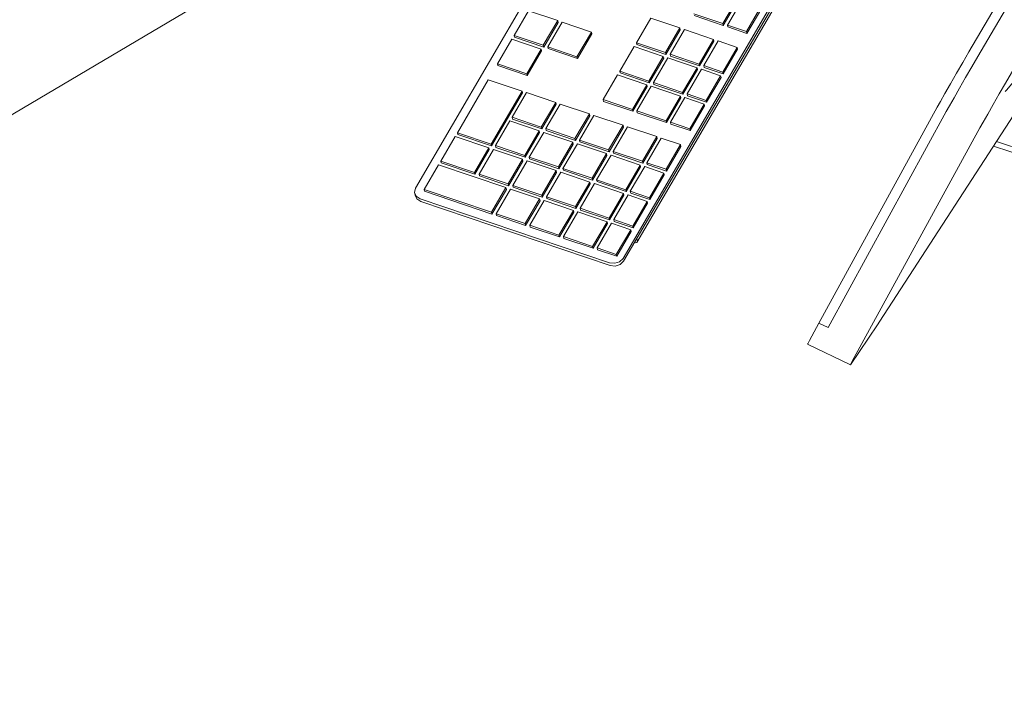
# Model space of a CAD drawing. Header units: millimetres. Extents: x -36631 to 27388, y -24993 to 6945.
# Tile 119 of 256: x -1940 to -1425, y -15542 to -15192. Entities that reach past the tile are written whole.
import ezdxf

# ---------------------------------------------------------------- set-up
doc = ezdxf.new("R2010")
doc.units = ezdxf.units.MM
doc.header["$MEASUREMENT"] = 0
doc.linetypes.add('Wipeout_Contour', pattern=[1000, 0, -1000])
doc.layers.add('Nuevo_08_E_Envans secs', color=7, linetype='Continuous')
doc.layers.add('Nuevo_09_EI_Mobiliari general', color=7, linetype='Continuous')
doc.layers.add('Nuevo_09_EI_Mobiliari general_Pluma_Nº__1', color=7, linetype='Continuous', lineweight=5)
doc.layers.add('Nuevo_09_EI_Mobiliari general_Pluma_Nº__4', color=252, linetype='Continuous', lineweight=5)

# ---------------------------------------------------------------- blocks, each defined once
blk = doc.blocks.new('Elem Sección_161_1')
at = {"layer": 'Nuevo_09_EI_Mobiliari general_Pluma_Nº__1', "color": 7, "linetype": 'Continuous', "lineweight": 5}
blk.add_line((-2435.67, -15532.85), (-1586.8, -15030.15), dxfattribs=at)
blk = doc.blocks.new('Elem Sección_165_1')
at = {"layer": 'Nuevo_09_EI_Mobiliari general_Pluma_Nº__4', "color": 252, "linetype": 'Continuous', "lineweight": 5}
for p, q in [((-1220.53, -14827.75), (-1218.93, -14825.09)), ((-1218.93, -14825.09), (-1218.12, -14823.82)), ((-1213.35, -14826.13), (-1218.12, -14823.82)), ((-1214.16, -14827.39), (-1215.77, -14830.05)), ((-1213.35, -14826.13), (-1214.16, -14827.39)), ((-1195.72, -14834.66), (-1213.35, -14826.13)), ((-1225.65, -14836.44), (-1222.83, -14831.62)), ((-1222.83, -14831.62), (-1220.53, -14827.75)), ((-1215.77, -14830.05), (-1218.06, -14833.92)), ((-1443.25, -15209), (-1225.65, -14836.44)), ((-1218.06, -14833.92), (-1220.89, -14838.74)), ((-1206.58, -14857.17), (-1195.76, -14834.87)), ((-1198.13, -14838.58), (-1196.53, -14835.92)), ((-1196.53, -14835.92), (-1195.72, -14834.66)), ((-1195.76, -14834.87), (-1196.39, -14836.05)), ((-1195.72, -14834.66), (-1195.76, -14834.87)), ((-1220.89, -14838.74), (-1438.49, -15211.3)), ((-1203.25, -14847.27), (-1200.43, -14842.45)), ((-1200.43, -14842.45), (-1198.13, -14838.58)), ((-1420.86, -15219.83), (-1203.25, -14847.27)), ((-1207.61, -14859.26), (-1206.58, -14857.17)), ((-1298.14, -15039.98), (-1207.61, -14859.26)), ((-1298.14, -15039.98), (-1373.37, -15168.78)), ((-1312.97, -15042.66), (-1314.19, -15044.79)), ((-1314.16, -15044.7), (-1312.94, -15042.57)), ((-1312.61, -15043.07), (-1313.1, -15044.35)), ((-1312.39, -15041.69), (-1312.97, -15042.66)), ((-1312.94, -15042.57), (-1312.36, -15041.61)), ((-1312.64, -15043.16), (-1312.62, -15043.07)), ((-1312.34, -15042.17), (-1312.61, -15043.07)), ((-1312.37, -15042.26), (-1312.32, -15041.74)), ((-1312.29, -15041.65), (-1312.34, -15042.17)), ((-1310.53, -15042.57), (-1311.9, -15044.6)), ((-1311.87, -15044.52), (-1310.5, -15042.48)), ((-1311.01, -15044.43), (-1309.68, -15041.87)), ((-1309.65, -15041.78), (-1310.98, -15044.35)), ((-1309.41, -15041.05), (-1310.53, -15042.57)), ((-1310.5, -15042.48), (-1309.38, -15040.96)), ((-1309.68, -15041.87), (-1308.98, -15040.57)), ((-1309.02, -15040.55), (-1309.65, -15041.78)), ((-1308.98, -15040.57), (-1309.41, -15041.05)), ((-1309.38, -15040.96), (-1309.02, -15040.55)), ((-1303.74, -15050.22), (-1298.14, -15039.98)), ((-1316.7, -15049.35), (-1317.91, -15051.66)), ((-1317.88, -15051.58), (-1316.67, -15049.27)), ((-1315.45, -15047.04), (-1316.7, -15049.35)), ((-1316.67, -15049.27), (-1315.42, -15046.96)), ((-1315.66, -15049.93), (-1314.66, -15047.87)), ((-1314.63, -15047.78), (-1315.63, -15049.84)), ((-1314.19, -15044.79), (-1315.45, -15047.04)), ((-1315.42, -15046.96), (-1314.16, -15044.7)), ((-1313.48, -15047.11), (-1315.21, -15049.98)), ((-1315.18, -15049.9), (-1313.45, -15047.02)), ((-1314.66, -15047.87), (-1314.62, -15047.78)), ((-1313.78, -15045.93), (-1314.63, -15047.78)), ((-1313.31, -15049.09), (-1314.23, -15051.11)), ((-1313.81, -15046.02), (-1313.77, -15045.93)), ((-1313.1, -15044.35), (-1313.78, -15045.93)), ((-1311.9, -15044.6), (-1313.48, -15047.11)), ((-1313.45, -15047.02), (-1311.87, -15044.52)), ((-1313.34, -15049.17), (-1312.24, -15046.89)), ((-1312.21, -15046.8), (-1313.31, -15049.09)), ((-1313.13, -15044.44), (-1313.1, -15044.35)), ((-1312.24, -15046.89), (-1311.01, -15044.43)), ((-1310.98, -15044.35), (-1312.21, -15046.8)), ((-1321.53, -15080.68), (-1303.74, -15050.22)), ((-1320.03, -15055.94), (-1318.99, -15053.79)), ((-1319.02, -15053.87), (-1320.02, -15055.94)), ((-1319.22, -15056.75), (-1317.97, -15054.44)), ((-1317.94, -15054.36), (-1319.19, -15056.67)), ((-1317.91, -15051.66), (-1319.02, -15053.87)), ((-1318.99, -15053.79), (-1317.88, -15051.58)), ((-1317.05, -15053.15), (-1318.93, -15056.53)), ((-1318.91, -15056.44), (-1317.02, -15053.07)), ((-1317.97, -15054.44), (-1316.77, -15052.15)), ((-1316.74, -15052.06), (-1317.94, -15054.36)), ((-1315.21, -15049.98), (-1317.05, -15053.15)), ((-1317.02, -15053.07), (-1315.18, -15049.9)), ((-1316.77, -15052.15), (-1315.66, -15049.93)), ((-1315.63, -15049.84), (-1316.74, -15052.06)), ((-1315.73, -15055.18), (-1315.47, -15054.24)), ((-1315.44, -15054.16), (-1315.7, -15055.1)), ((-1315.47, -15054.24), (-1315.44, -15054.16)), ((-1314.94, -15052.81), (-1315.44, -15054.16)), ((-1315.09, -15055.32), (-1314.39, -15054.49)), ((-1314.36, -15054.51), (-1315.05, -15055.34)), ((-1314.97, -15052.9), (-1314.94, -15052.81)), ((-1314.23, -15051.11), (-1314.94, -15052.81)), ((-1314.39, -15054.49), (-1313.43, -15053.17)), ((-1313.46, -15053.26), (-1314.36, -15054.51)), ((-1314.26, -15051.19), (-1314.22, -15051.11)), ((-1312.92, -15052.8), (-1314.22, -15055.83)), ((-1312.55, -15051.87), (-1313.46, -15053.26)), ((-1313.43, -15053.17), (-1312.52, -15051.78)), ((-1312.95, -15052.88), (-1312.91, -15052.8)), ((-1312.52, -15051.78), (-1312.92, -15052.8)), ((-1322.01, -15060.6), (-1321.55, -15059.37)), ((-1321.71, -15061.15), (-1320.48, -15059.01)), ((-1320.45, -15058.92), (-1321.68, -15061.06)), ((-1321.55, -15059.37), (-1320.88, -15057.79)), ((-1321.54, -15059.37), (-1321.54, -15059.37)), ((-1318.93, -15056.53), (-1321.15, -15060.65)), ((-1321.12, -15060.57), (-1318.91, -15056.44)), ((-1320.88, -15057.79), (-1320.03, -15055.94)), ((-1320.87, -15057.79), (-1320.87, -15057.79)), ((-1320.48, -15059.01), (-1319.22, -15056.75)), ((-1319.19, -15056.67), (-1320.45, -15058.92)), ((-1317.79, -15063.37), (-1315.88, -15059.43)), ((-1315.85, -15059.35), (-1317.76, -15063.28)), ((-1315.88, -15059.43), (-1315.84, -15059.35)), ((-1314.22, -15055.83), (-1315.85, -15059.35)), ((-1315.75, -15055.68), (-1315.73, -15055.18)), ((-1315.52, -15055.74), (-1315.75, -15055.68)), ((-1315.7, -15055.1), (-1315.72, -15055.6)), ((-1315.72, -15055.6), (-1315.49, -15055.66)), ((-1315.05, -15055.34), (-1315.52, -15055.74)), ((-1315.49, -15055.66), (-1315.09, -15055.32)), ((-1314.25, -15055.91), (-1314.21, -15055.83)), ((-1323.3, -15064.33), (-1323.75, -15065.02)), ((-1323.72, -15064.93), (-1323.27, -15064.24)), ((-1322.79, -15063.52), (-1323.3, -15064.33)), ((-1323.27, -15064.24), (-1322.76, -15063.43)), ((-1322.25, -15062.6), (-1322.79, -15063.52)), ((-1322.76, -15063.43), (-1322.22, -15062.51)), ((-1322.3, -15061.54), (-1322.36, -15062.07)), ((-1322.33, -15061.99), (-1322.27, -15061.46)), ((-1322.28, -15061.46), (-1322.3, -15061.54)), ((-1322.29, -15062.11), (-1321.71, -15061.15)), ((-1322.27, -15061.46), (-1322.01, -15060.6)), ((-1321.68, -15061.06), (-1322.26, -15062.02)), ((-1321.67, -15061.59), (-1322.25, -15062.6)), ((-1322.22, -15062.51), (-1321.64, -15061.5)), ((-1322.01, -15060.6), (-1322.03, -15060.64)), ((-1321.15, -15060.65), (-1321.67, -15061.59)), ((-1321.64, -15061.5), (-1321.12, -15060.57)), ((-1319.91, -15067.57), (-1317.79, -15063.37)), ((-1317.76, -15063.28), (-1319.88, -15067.48)), ((-1326.37, -15069.03), (-1327.54, -15071)), ((-1327.51, -15070.92), (-1326.34, -15068.94)), ((-1325.29, -15067.3), (-1326.37, -15069.03)), ((-1326.34, -15068.94), (-1325.26, -15067.21)), ((-1324.34, -15065.85), (-1325.29, -15067.3)), ((-1325.26, -15067.21), (-1324.31, -15065.76)), ((-1323.75, -15065.02), (-1324.34, -15065.85)), ((-1324.31, -15065.76), (-1323.72, -15064.93)), ((-1321.94, -15071.41), (-1321.05, -15069.74)), ((-1321.02, -15069.65), (-1321.91, -15071.32)), ((-1321.05, -15069.74), (-1319.91, -15067.57)), ((-1319.88, -15067.48), (-1321.02, -15069.65)), ((-1328.77, -15073.15), (-1330.02, -15075.41)), ((-1329.99, -15075.32), (-1328.74, -15073.06)), ((-1327.54, -15071), (-1328.77, -15073.15)), ((-1328.74, -15073.06), (-1327.51, -15070.92)), ((-1324.6, -15075.97), (-1323.99, -15074.99)), ((-1323.97, -15074.9), (-1324.57, -15075.88)), ((-1323.99, -15074.99), (-1323.34, -15073.89)), ((-1323.31, -15073.8), (-1323.97, -15074.9)), ((-1323.34, -15073.89), (-1322.64, -15072.67)), ((-1322.61, -15072.59), (-1323.31, -15073.8)), ((-1322.64, -15072.67), (-1321.94, -15071.41)), ((-1321.91, -15071.32), (-1322.61, -15072.59)), ((-1331.25, -15077.71), (-1332.94, -15080.98)), ((-1332.92, -15080.89), (-1331.22, -15077.62)), ((-1330.02, -15075.41), (-1331.25, -15077.71)), ((-1331.22, -15077.62), (-1329.99, -15075.32)), ((-1327.8, -15080.6), (-1327.44, -15079.98)), ((-1327.42, -15079.9), (-1327.77, -15080.52)), ((-1327.44, -15079.98), (-1327.1, -15079.4)), ((-1327.07, -15079.31), (-1327.42, -15079.9)), ((-1327.1, -15079.4), (-1326.78, -15078.9)), ((-1326.75, -15078.82), (-1327.07, -15079.31)), ((-1326.78, -15078.9), (-1326.27, -15078.16)), ((-1326.24, -15078.07), (-1326.75, -15078.82)), ((-1326.27, -15078.16), (-1326.09, -15077.93)), ((-1326.06, -15077.84), (-1326.24, -15078.07)), ((-1326.09, -15077.93), (-1325.91, -15077.79)), ((-1325.89, -15077.7), (-1326.06, -15077.84)), ((-1325.91, -15077.79), (-1325.57, -15077.38)), ((-1325.54, -15077.29), (-1325.89, -15077.7)), ((-1325.57, -15077.38), (-1325.13, -15076.77)), ((-1325.1, -15076.69), (-1325.54, -15077.29)), ((-1325.13, -15076.77), (-1324.6, -15075.97)), ((-1324.57, -15075.88), (-1325.1, -15076.69)), ((-1321.66, -15080.6), (-1355.99, -15139.38)), ((-1336.56, -15088.4), (-1334.92, -15084.94)), ((-1334.91, -15084.94), (-1336.55, -15088.4)), ((-1334.92, -15084.94), (-1332.92, -15080.89)), ((-1332.94, -15080.98), (-1334.91, -15084.94)), ((-1330.79, -15086.28), (-1330.05, -15084.76)), ((-1330.02, -15084.68), (-1330.77, -15086.2)), ((-1330.05, -15084.76), (-1329.41, -15083.5)), ((-1329.39, -15083.41), (-1330.02, -15084.68)), ((-1329.41, -15083.5), (-1329.06, -15082.83)), ((-1329.03, -15082.74), (-1329.39, -15083.41)), ((-1329.06, -15082.83), (-1328.69, -15082.15)), ((-1328.66, -15082.06), (-1329.03, -15082.74)), ((-1328.69, -15082.15), (-1328.33, -15081.5)), ((-1328.3, -15081.41), (-1328.66, -15082.06)), ((-1328.33, -15081.5), (-1327.8, -15080.6)), ((-1327.77, -15080.52), (-1328.3, -15081.41)), ((-1315.22, -15084.43), (-1321.66, -15080.6)), ((-1309.81, -15088.36), (-1315.22, -15084.43)), ((-1337.92, -15091.44), (-1336.56, -15088.4)), ((-1333.55, -15091.37), (-1332.85, -15090.15)), ((-1332.82, -15090.06), (-1333.52, -15091.29)), ((-1332.85, -15090.15), (-1332.15, -15088.87)), ((-1332.12, -15088.79), (-1332.82, -15090.06)), ((-1332.15, -15088.87), (-1331.46, -15087.57)), ((-1331.43, -15087.48), (-1332.12, -15088.79)), ((-1331.46, -15087.57), (-1330.79, -15086.28)), ((-1330.77, -15086.2), (-1331.43, -15087.48)), ((-1305.89, -15092.05), (-1309.81, -15088.36)), ((-1339.63, -15095.87), (-1338.97, -15093.99)), ((-1338.97, -15093.99), (-1337.92, -15091.44)), ((-1338.97, -15093.99), (-1338.97, -15093.99)), ((-1337.91, -15091.44), (-1337.92, -15091.44)), ((-1337.21, -15096.67), (-1335.4, -15094.38)), ((-1335.37, -15094.29), (-1337.18, -15096.59)), ((-1335.4, -15094.38), (-1334.84, -15093.52)), ((-1334.81, -15093.43), (-1335.37, -15094.29)), ((-1334.84, -15093.52), (-1334.23, -15092.52)), ((-1334.2, -15092.43), (-1334.81, -15093.43)), ((-1334.23, -15092.52), (-1333.55, -15091.37)), ((-1333.52, -15091.29), (-1334.2, -15092.43)), ((-1217.29, -15192.45), (-1305.89, -15092.05)), ((-1339.66, -15095.94), (-1339.99, -15097.27)), ((-1339.99, -15097.27), (-1339.9, -15098.28)), ((-1339.96, -15097.19), (-1339.63, -15095.87)), ((-1339.87, -15098.19), (-1339.96, -15097.19)), ((-1339.93, -15098.33), (-1339, -15098.32)), ((-1338.97, -15098.23), (-1339.9, -15098.25)), ((-1339.63, -15095.87), (-1339.66, -15095.94)), ((-1339, -15098.32), (-1337.21, -15096.67)), ((-1337.18, -15096.59), (-1338.97, -15098.23)), ((-1378.97, -15179.02), (-1357.26, -15141.85)), ((-1357.33, -15141.8), (-1355.99, -15139.38)), ((-1352.46, -15144.95), (-1357.33, -15141.8)), ((-1355.99, -15139.38), (-1349.64, -15143.37)), ((-1348.61, -15148.52), (-1352.46, -15144.95)), ((-1349.64, -15143.37), (-1344.61, -15147.96)), ((-1346.08, -15152.24), (-1348.61, -15148.52)), ((-1279.28, -15289.94), (-1346.08, -15152.24)), ((-1344.61, -15147.96), (-1341.33, -15152.74)), ((-1341.33, -15152.74), (-1274.53, -15290.44)), ((-1292.56, -15160.25), (-1288.86, -15156.87)), ((-1288.86, -15156.87), (-1285.01, -15154.98)), ((-1285.01, -15154.98), (-1281.28, -15154.73)), ((-1282.44, -15155.22), (-1283.29, -15154.87)), ((-1279.69, -15158.16), (-1282.44, -15155.22)), ((-1281.28, -15154.73), (-1277.93, -15156.12)), ((-1277.93, -15156.12), (-1275.17, -15159.06)), ((-1295.87, -15164.9), (-1292.56, -15160.25)), ((-1277.72, -15162.45), (-1279.69, -15158.16)), ((-1276.68, -15167.8), (-1277.72, -15162.45)), ((-1275.17, -15159.06), (-1273.21, -15163.35)), ((-1298.55, -15170.51), (-1295.87, -15164.9)), ((-1276.85, -15175.3), (-1296.66, -15166.56)), ((-1276.63, -15173.84), (-1276.68, -15167.8)), ((-1273.21, -15163.35), (-1272.16, -15168.7)), ((-1373.37, -15168.78), (-1423.59, -15229.04)), ((-1373.37, -15168.78), (-1378.97, -15179.02)), ((-1300.43, -15176.68), (-1298.55, -15170.51)), ((-1272.16, -15168.7), (-1272.11, -15174.74)), ((-1301.38, -15183.01), (-1300.43, -15176.68)), ((-1277.58, -15180.17), (-1276.63, -15173.84)), ((-1272.11, -15174.74), (-1273.06, -15181.07)), ((-1489.76, -15349.94), (-1378.97, -15179.02)), ((-1301.33, -15189.05), (-1301.38, -15183.01)), ((-1279.46, -15186.34), (-1277.58, -15180.17)), ((-1273.06, -15181.07), (-1274.94, -15187.24)), ((-1282.14, -15191.95), (-1279.46, -15186.34)), ((-1274.94, -15187.24), (-1277.63, -15192.85)), ((-1300.29, -15194.4), (-1301.33, -15189.05)), ((-1285.45, -15196.6), (-1282.14, -15191.95)), ((-1277.63, -15192.85), (-1280.93, -15197.5)), ((-1215.26, -15195.44), (-1217.29, -15192.45)), ((-1298.32, -15198.69), (-1300.29, -15194.4)), ((-1295.57, -15201.63), (-1298.32, -15198.69)), ((-1289.15, -15199.98), (-1285.45, -15196.6)), ((-1280.93, -15197.5), (-1284.64, -15200.89)), ((-1215.03, -15197.7), (-1273.99, -15298.63)), ((-1215.03, -15197.7), (-1215.26, -15195.44)), ((-1292.21, -15203.03), (-1295.57, -15201.63)), ((-1294.72, -15201.99), (-1293, -15201.87)), ((-1293, -15201.87), (-1289.15, -15199.98)), ((-1288.48, -15202.77), (-1292.21, -15203.03)), ((-1284.64, -15200.89), (-1288.48, -15202.77)), ((-1446.42, -15214.44), (-1443.25, -15209)), ((-1438.49, -15211.3), (-1441.65, -15216.74)), ((-1449.71, -15220.13), (-1446.42, -15214.44)), ((-1441.65, -15216.74), (-1444.94, -15222.43)), ((-1452.9, -15225.68), (-1449.71, -15220.13)), ((-1444.94, -15222.43), (-1448.13, -15227.98)), ((-1424.02, -15225.27), (-1420.86, -15219.83)), ((-1455.77, -15230.71), (-1452.9, -15225.68)), ((-1448.13, -15227.98), (-1451, -15233.02)), ((-1427.31, -15230.96), (-1424.02, -15225.27)), ((-1423.59, -15229.04), (-1424.18, -15229.73)), ((-1459.81, -15237.92), (-1458.13, -15234.89)), ((-1458.13, -15234.89), (-1455.77, -15230.71)), ((-1451, -15233.02), (-1453.36, -15237.19)), ((-1430.5, -15236.51), (-1427.31, -15230.96)), ((-1521.7, -15350.99), (-1459.81, -15237.92)), ((-1453.36, -15237.19), (-1455.04, -15240.22)), ((-1433.37, -15241.54), (-1430.5, -15236.51)), ((-1516.93, -15353.3), (-1455.04, -15240.22)), ((-1435.73, -15245.72), (-1433.37, -15241.54)), ((-1504.28, -15370.93), (-1437.41, -15248.75)), ((-1437.41, -15248.75), (-1435.73, -15245.72)), ((-1299.91, -15302), (-1430.33, -15258.26)), ((-1428.78, -15255.86), (-1299.58, -15299.19)), ((-1278.29, -15293.43), (-1279.28, -15289.94)), ((-1274.53, -15290.44), (-1273.29, -15294.8)), ((-1280.91, -15298.89), (-1278.84, -15296.49)), ((-1278.84, -15296.49), (-1278.29, -15293.43)), ((-1273.29, -15294.8), (-1273.99, -15298.63)), ((-1299.58, -15299.19), (-1294.03, -15300.6)), ((-1294.03, -15300.6), (-1288.8, -15301.03)), ((-1288.8, -15301.03), (-1284.31, -15300.44)), ((-1284.31, -15300.44), (-1280.91, -15298.89)), ((-1276.56, -15301.63), (-1280.82, -15303.57)), ((-1273.99, -15298.63), (-1276.56, -15301.63)), ((-1292.96, -15303.76), (-1299.91, -15302)), ((-1286.43, -15304.3), (-1292.96, -15303.76)), ((-1280.82, -15303.57), (-1286.43, -15304.3)), ((-1526.68, -15360.09), (-1521.7, -15350.99)), ((-1516.93, -15353.3), (-1521.7, -15350.99)), ((-1505.22, -15372.82), (-1491.05, -15351.91)), ((-1491.05, -15351.91), (-1489.76, -15349.94)), ((-1527.62, -15361.99), (-1527.57, -15361.77)), ((-1505.22, -15372.82), (-1527.62, -15361.99)), ((-1527.57, -15361.77), (-1526.68, -15360.09)), ((-1504.41, -15371.56), (-1505.22, -15372.82)), ((-1505.22, -15372.82), (-1505.17, -15372.61)), ((-1505.17, -15372.61), (-1504.28, -15370.93))]:
    blk.add_line(p, q, dxfattribs=at)
blk = doc.blocks.new('Elem Sección_166_1')
at = {"layer": 'Nuevo_09_EI_Mobiliari general_Pluma_Nº__4', "color": 252, "linetype": 'Continuous', "lineweight": 5}
for p, q in [((-1541.52, -14952.62), (-1732.91, -15280.3)), ((-1624.25, -15317.06), (-1432.86, -14989.37)), ((-1623.95, -15318.49), (-1432.56, -14990.81)), ((-1442, -15009.12), (-1616.98, -15308.71)), ((-1572.02, -15194.09), (-1561.56, -15176.19)), ((-1571.82, -15195.05), (-1561.36, -15177.15)), ((-1561.89, -15181.64), (-1569.64, -15194.9)), ((-1673.72, -15187.43), (-1681.25, -15200.33)), ((-1658.47, -15192.59), (-1673.72, -15187.43)), ((-1559.63, -15198.28), (-1551.89, -15185.02)), ((-1559.43, -15199.24), (-1551.69, -15185.98)), ((-1666, -15205.49), (-1658.47, -15192.59)), ((-1665.8, -15206.45), (-1658.27, -15193.55)), ((-1656.08, -15193.39), (-1663.62, -15206.3)), ((-1658.27, -15193.55), (-1658.47, -15192.59)), ((-1640.83, -15198.55), (-1656.08, -15193.39)), ((-1609.75, -15191.28), (-1617.29, -15204.18)), ((-1594.5, -15196.43), (-1609.75, -15191.28)), ((-1587.27, -15188.94), (-1572.02, -15194.09)), ((-1587.07, -15189.9), (-1571.82, -15195.05)), ((-1648.37, -15211.46), (-1640.83, -15198.55)), ((-1640.63, -15199.51), (-1640.83, -15198.55)), ((-1602.04, -15209.34), (-1594.5, -15196.43)), ((-1601.84, -15210.3), (-1594.3, -15197.39)), ((-1592.12, -15197.24), (-1599.66, -15210.14)), ((-1594.3, -15197.39), (-1594.5, -15196.43)), ((-1576.87, -15202.4), (-1592.12, -15197.24)), ((-1571.82, -15195.05), (-1572.02, -15194.09)), ((-1569.64, -15194.9), (-1559.63, -15198.28)), ((-1569.44, -15195.86), (-1569.64, -15194.9)), ((-1569.44, -15195.86), (-1559.43, -15199.24)), ((-1559.43, -15199.24), (-1559.63, -15198.28)), ((-1682.39, -15202.28), (-1689.93, -15215.19)), ((-1667.14, -15207.44), (-1682.39, -15202.28)), ((-1681.25, -15200.33), (-1666, -15205.49)), ((-1681.05, -15201.29), (-1681.25, -15200.33)), ((-1681.05, -15201.29), (-1665.8, -15206.45)), ((-1648.17, -15212.42), (-1640.63, -15199.51)), ((-1584.41, -15215.3), (-1576.87, -15202.4)), ((-1584.21, -15216.26), (-1576.67, -15203.36)), ((-1574.49, -15203.2), (-1582.02, -15216.11)), ((-1576.67, -15203.36), (-1576.87, -15202.4)), ((-1564.48, -15206.59), (-1574.49, -15203.2)), ((-1674.68, -15220.35), (-1667.14, -15207.44)), ((-1674.48, -15221.3), (-1666.94, -15208.4)), ((-1666.94, -15208.4), (-1667.14, -15207.44)), ((-1665.8, -15206.45), (-1666, -15205.49)), ((-1663.62, -15206.3), (-1648.37, -15211.46)), ((-1663.42, -15207.26), (-1663.62, -15206.3)), ((-1663.42, -15207.26), (-1648.17, -15212.42)), ((-1618.43, -15206.13), (-1625.96, -15219.03)), ((-1603.18, -15211.29), (-1618.43, -15206.13)), ((-1617.29, -15204.18), (-1602.04, -15209.34)), ((-1617.09, -15205.14), (-1617.29, -15204.18)), ((-1617.09, -15205.14), (-1601.84, -15210.3)), ((-1572.02, -15219.49), (-1564.48, -15206.59)), ((-1571.82, -15220.45), (-1564.28, -15207.55)), ((-1564.28, -15207.55), (-1564.48, -15206.59)), ((-1648.17, -15212.42), (-1648.37, -15211.46)), ((-1610.71, -15224.19), (-1603.18, -15211.29)), ((-1610.51, -15225.15), (-1602.98, -15212.25)), ((-1600.79, -15212.09), (-1608.33, -15225)), ((-1602.98, -15212.25), (-1603.18, -15211.29)), ((-1601.84, -15210.3), (-1602.04, -15209.34)), ((-1585.54, -15217.25), (-1600.79, -15212.09)), ((-1599.66, -15210.14), (-1584.41, -15215.3)), ((-1599.46, -15211.1), (-1599.66, -15210.14)), ((-1599.46, -15211.1), (-1584.21, -15216.26)), ((-1689.93, -15215.19), (-1674.68, -15220.35)), ((-1689.73, -15216.15), (-1689.93, -15215.19)), ((-1689.73, -15216.15), (-1674.48, -15221.3)), ((-1625.96, -15219.03), (-1610.71, -15224.19)), ((-1625.76, -15219.99), (-1625.96, -15219.03)), ((-1593.08, -15230.16), (-1585.54, -15217.25)), ((-1592.88, -15231.12), (-1585.34, -15218.21)), ((-1583.16, -15218.06), (-1590.7, -15230.96)), ((-1585.34, -15218.21), (-1585.54, -15217.25)), ((-1584.21, -15216.26), (-1584.41, -15215.3)), ((-1573.16, -15221.44), (-1583.16, -15218.06)), ((-1582.02, -15216.11), (-1572.02, -15219.49)), ((-1581.82, -15217.07), (-1582.02, -15216.11)), ((-1581.82, -15217.07), (-1571.82, -15220.45)), ((-1694.78, -15223.49), (-1710.99, -15251.25)), ((-1677.14, -15229.46), (-1694.78, -15223.49)), ((-1674.48, -15221.3), (-1674.68, -15220.35)), ((-1627.1, -15220.98), (-1634.64, -15233.89)), ((-1611.85, -15226.14), (-1627.1, -15220.98)), ((-1625.76, -15219.99), (-1610.51, -15225.15)), ((-1610.51, -15225.15), (-1610.71, -15224.19)), ((-1580.69, -15234.35), (-1573.16, -15221.44)), ((-1580.49, -15235.31), (-1572.96, -15222.4)), ((-1572.96, -15222.4), (-1573.16, -15221.44)), ((-1571.82, -15220.45), (-1572.02, -15219.49)), ((-1693.35, -15257.21), (-1677.14, -15229.46)), ((-1676.94, -15230.42), (-1677.14, -15229.46)), ((-1619.39, -15239.05), (-1611.85, -15226.14)), ((-1619.19, -15240.01), (-1611.65, -15227.1)), ((-1609.47, -15226.95), (-1617.01, -15239.85)), ((-1611.65, -15227.1), (-1611.85, -15226.14)), ((-1594.22, -15232.11), (-1609.47, -15226.95)), ((-1608.33, -15225), (-1593.08, -15230.16)), ((-1608.13, -15225.96), (-1608.33, -15225)), ((-1608.13, -15225.96), (-1592.88, -15231.12)), ((-1693.15, -15258.17), (-1676.94, -15230.42)), ((-1674.76, -15230.26), (-1682.29, -15243.17)), ((-1659.51, -15235.42), (-1674.76, -15230.26)), ((-1634.64, -15233.89), (-1619.39, -15239.05)), ((-1634.44, -15234.85), (-1634.64, -15233.89)), ((-1634.44, -15234.85), (-1619.19, -15240.01)), ((-1601.76, -15245.01), (-1594.22, -15232.11)), ((-1601.56, -15245.97), (-1594.02, -15233.07)), ((-1591.84, -15232.91), (-1599.37, -15245.82)), ((-1594.02, -15233.07), (-1594.22, -15232.11)), ((-1592.88, -15231.12), (-1593.08, -15230.16)), ((-1581.83, -15236.3), (-1591.84, -15232.91)), ((-1590.7, -15230.96), (-1580.69, -15234.35)), ((-1590.5, -15231.92), (-1590.7, -15230.96)), ((-1590.5, -15231.92), (-1580.49, -15235.31)), ((-1580.49, -15235.31), (-1580.69, -15234.35)), ((-1667.04, -15248.32), (-1659.51, -15235.42)), ((-1666.84, -15249.28), (-1659.31, -15236.38)), ((-1657.12, -15236.23), (-1664.66, -15249.13)), ((-1659.31, -15236.38), (-1659.51, -15235.42)), ((-1641.87, -15241.39), (-1657.12, -15236.23)), ((-1619.19, -15240.01), (-1619.39, -15239.05)), ((-1617.01, -15239.85), (-1601.76, -15245.01)), ((-1616.81, -15240.81), (-1617.01, -15239.85)), ((-1589.37, -15249.2), (-1581.83, -15236.3)), ((-1589.17, -15250.16), (-1581.63, -15237.26)), ((-1581.63, -15237.26), (-1581.83, -15236.3)), ((-1683.43, -15245.12), (-1690.97, -15258.02)), ((-1668.18, -15250.27), (-1683.43, -15245.12)), ((-1682.29, -15243.17), (-1667.04, -15248.32)), ((-1682.09, -15244.13), (-1682.29, -15243.17)), ((-1682.09, -15244.13), (-1666.84, -15249.28)), ((-1649.41, -15254.29), (-1641.87, -15241.39)), ((-1649.21, -15255.25), (-1641.67, -15242.34)), ((-1639.49, -15242.19), (-1647.03, -15255.09)), ((-1641.67, -15242.34), (-1641.87, -15241.39)), ((-1624.24, -15247.35), (-1639.49, -15242.19)), ((-1616.81, -15240.81), (-1601.56, -15245.97)), ((-1601.56, -15245.97), (-1601.76, -15245.01)), ((-1675.72, -15263.18), (-1668.18, -15250.27)), ((-1667.98, -15251.23), (-1668.18, -15250.27)), ((-1666.84, -15249.28), (-1667.04, -15248.32)), ((-1664.66, -15249.13), (-1649.41, -15254.29)), ((-1664.46, -15250.09), (-1664.66, -15249.13)), ((-1664.46, -15250.09), (-1649.21, -15255.25)), ((-1631.78, -15260.25), (-1624.24, -15247.35)), ((-1631.58, -15261.21), (-1624.04, -15248.31)), ((-1621.86, -15248.16), (-1629.39, -15261.06)), ((-1624.04, -15248.31), (-1624.24, -15247.35)), ((-1606.61, -15253.31), (-1621.86, -15248.16)), ((-1599.37, -15245.82), (-1589.37, -15249.2)), ((-1599.17, -15246.78), (-1599.37, -15245.82)), ((-1599.17, -15246.78), (-1589.17, -15250.16)), ((-1589.17, -15250.16), (-1589.37, -15249.2)), ((-1712.13, -15253.2), (-1719.67, -15266.1)), ((-1694.49, -15259.16), (-1712.13, -15253.2)), ((-1710.99, -15251.25), (-1693.35, -15257.21)), ((-1710.79, -15252.21), (-1710.99, -15251.25)), ((-1710.79, -15252.21), (-1693.15, -15258.17)), ((-1675.52, -15264.14), (-1667.98, -15251.23)), ((-1665.8, -15251.08), (-1673.34, -15263.98)), ((-1650.55, -15256.24), (-1665.8, -15251.08)), ((-1649.21, -15255.25), (-1649.41, -15254.29)), ((-1647.03, -15255.09), (-1631.78, -15260.25)), ((-1646.83, -15256.05), (-1647.03, -15255.09)), ((-1614.14, -15266.22), (-1606.61, -15253.31)), ((-1613.94, -15267.18), (-1606.41, -15254.27)), ((-1604.22, -15254.12), (-1611.76, -15267.02)), ((-1606.41, -15254.27), (-1606.61, -15253.31)), ((-1594.22, -15257.5), (-1604.22, -15254.12)), ((-1702.03, -15272.07), (-1694.49, -15259.16)), ((-1701.83, -15273.03), (-1694.29, -15260.12)), ((-1692.11, -15259.97), (-1699.64, -15272.87)), ((-1694.29, -15260.12), (-1694.49, -15259.16)), ((-1693.15, -15258.17), (-1693.35, -15257.21)), ((-1676.86, -15265.13), (-1692.11, -15259.97)), ((-1690.97, -15258.02), (-1675.72, -15263.18)), ((-1690.77, -15258.98), (-1690.97, -15258.02)), ((-1690.77, -15258.98), (-1675.52, -15264.14)), ((-1658.09, -15269.14), (-1650.55, -15256.24)), ((-1657.88, -15270.1), (-1650.35, -15257.2)), ((-1648.17, -15257.04), (-1655.7, -15269.95)), ((-1650.35, -15257.2), (-1650.55, -15256.24)), ((-1632.92, -15262.2), (-1648.17, -15257.04)), ((-1646.83, -15256.05), (-1631.58, -15261.21)), ((-1631.58, -15261.21), (-1631.78, -15260.25)), ((-1601.76, -15270.41), (-1594.22, -15257.5)), ((-1601.55, -15271.37), (-1594.02, -15258.46)), ((-1594.02, -15258.46), (-1594.22, -15257.5)), ((-1684.39, -15278.03), (-1676.86, -15265.13)), ((-1676.66, -15266.09), (-1676.86, -15265.13)), ((-1675.52, -15264.14), (-1675.72, -15263.18)), ((-1673.34, -15263.98), (-1658.09, -15269.14)), ((-1673.14, -15264.94), (-1673.34, -15263.98)), ((-1673.14, -15264.94), (-1657.88, -15270.1)), ((-1640.45, -15275.11), (-1632.92, -15262.2)), ((-1640.25, -15276.07), (-1632.72, -15263.16)), ((-1630.53, -15263.01), (-1638.07, -15275.91)), ((-1632.72, -15263.16), (-1632.92, -15262.2)), ((-1615.28, -15268.17), (-1630.53, -15263.01)), ((-1629.39, -15261.06), (-1614.14, -15266.22)), ((-1629.19, -15262.02), (-1629.39, -15261.06)), ((-1629.19, -15262.02), (-1613.94, -15267.18)), ((-1720.81, -15268.05), (-1728.34, -15280.96)), ((-1685.53, -15279.98), (-1720.81, -15268.05)), ((-1719.67, -15266.1), (-1702.03, -15272.07)), ((-1719.47, -15267.06), (-1719.67, -15266.1)), ((-1719.47, -15267.06), (-1701.83, -15273.03)), ((-1684.19, -15278.99), (-1676.66, -15266.09)), ((-1674.47, -15265.93), (-1682.01, -15278.84)), ((-1659.22, -15271.09), (-1674.47, -15265.93)), ((-1657.88, -15270.1), (-1658.09, -15269.14)), ((-1655.7, -15269.95), (-1640.45, -15275.11)), ((-1655.5, -15270.91), (-1655.7, -15269.95)), ((-1655.5, -15270.91), (-1640.25, -15276.07)), ((-1622.82, -15281.07), (-1615.28, -15268.17)), ((-1622.62, -15282.03), (-1615.08, -15269.13)), ((-1612.9, -15268.97), (-1620.44, -15281.88)), ((-1615.08, -15269.13), (-1615.28, -15268.17)), ((-1613.94, -15267.18), (-1614.14, -15266.22)), ((-1602.89, -15272.36), (-1612.9, -15268.97)), ((-1611.76, -15267.02), (-1601.76, -15270.41)), ((-1611.56, -15267.98), (-1611.76, -15267.02)), ((-1611.56, -15267.98), (-1601.55, -15271.37)), ((-1601.55, -15271.37), (-1601.76, -15270.41)), ((-1701.83, -15273.03), (-1702.03, -15272.07)), ((-1699.64, -15272.87), (-1684.39, -15278.03)), ((-1699.44, -15273.83), (-1699.64, -15272.87)), ((-1699.44, -15273.83), (-1684.19, -15278.99)), ((-1666.76, -15284), (-1659.22, -15271.09)), ((-1666.56, -15284.96), (-1659.02, -15272.05)), ((-1656.84, -15271.9), (-1664.38, -15284.8)), ((-1659.02, -15272.05), (-1659.22, -15271.09)), ((-1641.59, -15277.06), (-1656.84, -15271.9)), ((-1640.25, -15276.07), (-1640.45, -15275.11)), ((-1638.07, -15275.91), (-1622.82, -15281.07)), ((-1637.87, -15276.87), (-1638.07, -15275.91)), ((-1610.43, -15285.26), (-1602.89, -15272.36)), ((-1610.23, -15286.22), (-1602.69, -15273.32)), ((-1602.69, -15273.32), (-1602.89, -15272.36)), ((-1732.91, -15280.3), (-1733.41, -15282.47)), ((-1728.34, -15280.96), (-1693.07, -15292.89)), ((-1728.14, -15281.92), (-1728.34, -15280.96)), ((-1693.07, -15292.89), (-1685.53, -15279.98)), ((-1692.87, -15293.85), (-1685.33, -15280.94)), ((-1683.15, -15280.79), (-1690.69, -15293.69)), ((-1685.33, -15280.94), (-1685.53, -15279.98)), ((-1684.19, -15278.99), (-1684.39, -15278.03)), ((-1667.9, -15285.95), (-1683.15, -15280.79)), ((-1682.01, -15278.84), (-1666.76, -15284)), ((-1681.81, -15279.8), (-1682.01, -15278.84)), ((-1681.81, -15279.8), (-1666.56, -15284.96)), ((-1649.13, -15289.96), (-1641.59, -15277.06)), ((-1648.93, -15290.92), (-1641.39, -15278.02)), ((-1639.21, -15277.86), (-1646.74, -15290.77)), ((-1641.39, -15278.02), (-1641.59, -15277.06)), ((-1623.96, -15283.02), (-1639.21, -15277.86)), ((-1637.87, -15276.87), (-1622.62, -15282.03)), ((-1622.62, -15282.03), (-1622.82, -15281.07)), ((-1733.41, -15282.47), (-1732.5, -15284.49)), ((-1733.11, -15283.91), (-1733.41, -15282.47)), ((-1733.11, -15283.91), (-1732.2, -15285.93)), ((-1732.5, -15284.49), (-1730.42, -15285.82)), ((-1732.2, -15285.93), (-1730.12, -15287.26)), ((-1730.42, -15285.82), (-1631.29, -15319.34)), ((-1728.14, -15281.92), (-1692.87, -15293.85)), ((-1675.44, -15298.85), (-1667.9, -15285.95)), ((-1667.7, -15286.91), (-1667.9, -15285.95)), ((-1666.56, -15284.96), (-1666.76, -15284)), ((-1664.38, -15284.8), (-1649.13, -15289.96)), ((-1664.18, -15285.76), (-1664.38, -15284.8)), ((-1664.18, -15285.76), (-1648.93, -15290.92)), ((-1631.49, -15295.92), (-1623.96, -15283.02)), ((-1631.29, -15296.88), (-1623.76, -15283.98)), ((-1621.58, -15283.83), (-1629.11, -15296.73)), ((-1623.76, -15283.98), (-1623.96, -15283.02)), ((-1611.57, -15287.21), (-1621.58, -15283.83)), ((-1620.44, -15281.88), (-1610.43, -15285.26)), ((-1620.24, -15282.84), (-1620.44, -15281.88)), ((-1620.24, -15282.84), (-1610.23, -15286.22)), ((-1610.23, -15286.22), (-1610.43, -15285.26)), ((-1730.12, -15287.26), (-1630.99, -15320.78)), ((-1675.24, -15299.81), (-1667.7, -15286.91)), ((-1665.52, -15286.75), (-1673.05, -15299.66)), ((-1650.27, -15291.91), (-1665.52, -15286.75)), ((-1648.93, -15290.92), (-1649.13, -15289.96)), ((-1646.74, -15290.77), (-1631.49, -15295.92)), ((-1646.54, -15291.73), (-1646.74, -15290.77)), ((-1619.11, -15300.11), (-1611.57, -15287.21)), ((-1618.91, -15301.07), (-1611.37, -15288.17)), ((-1611.37, -15288.17), (-1611.57, -15287.21)), ((-1692.87, -15293.85), (-1693.07, -15292.89)), ((-1690.69, -15293.69), (-1675.44, -15298.85)), ((-1690.49, -15294.65), (-1690.69, -15293.69)), ((-1690.49, -15294.65), (-1675.24, -15299.81)), ((-1657.8, -15304.81), (-1650.27, -15291.91)), ((-1657.6, -15305.77), (-1650.07, -15292.87)), ((-1647.88, -15292.72), (-1655.42, -15305.62)), ((-1650.07, -15292.87), (-1650.27, -15291.91)), ((-1632.63, -15297.87), (-1647.88, -15292.72)), ((-1646.54, -15291.73), (-1631.29, -15296.88)), ((-1631.29, -15296.88), (-1631.49, -15295.92)), ((-1629.11, -15296.73), (-1619.11, -15300.11)), ((-1628.91, -15297.69), (-1629.11, -15296.73)), ((-1675.24, -15299.81), (-1675.44, -15298.85)), ((-1673.05, -15299.66), (-1657.8, -15304.81)), ((-1672.85, -15300.62), (-1673.05, -15299.66)), ((-1672.85, -15300.62), (-1657.6, -15305.77)), ((-1640.17, -15310.78), (-1632.63, -15297.87)), ((-1639.97, -15311.74), (-1632.43, -15298.83)), ((-1630.25, -15298.68), (-1637.79, -15311.58)), ((-1632.43, -15298.83), (-1632.63, -15297.87)), ((-1620.25, -15302.06), (-1630.25, -15298.68)), ((-1628.91, -15297.69), (-1618.91, -15301.07)), ((-1618.91, -15301.07), (-1619.11, -15300.11)), ((-1657.6, -15305.77), (-1657.8, -15304.81)), ((-1655.42, -15305.62), (-1640.17, -15310.78)), ((-1655.22, -15306.58), (-1655.42, -15305.62)), ((-1655.22, -15306.58), (-1639.97, -15311.74)), ((-1627.78, -15314.97), (-1620.25, -15302.06)), ((-1627.58, -15315.93), (-1620.05, -15303.02)), ((-1620.05, -15303.02), (-1620.25, -15302.06)), ((-1616.75, -15308.12), (-1617.05, -15306.69)), ((-1639.97, -15311.74), (-1640.17, -15310.78)), ((-1637.79, -15311.58), (-1627.78, -15314.97)), ((-1637.59, -15312.54), (-1637.79, -15311.58)), ((-1618.29, -15308.81), (-1617.92, -15308.89)), ((-1617.92, -15308.89), (-1616.98, -15308.71)), ((-1616.98, -15308.71), (-1616.75, -15308.12)), ((-1637.59, -15312.54), (-1627.58, -15315.93)), ((-1627.58, -15315.93), (-1627.78, -15314.97)), ((-1626.03, -15318.79), (-1624.25, -15317.06)), ((-1631.29, -15319.34), (-1628.61, -15319.63)), ((-1630.99, -15320.78), (-1628.3, -15321.07)), ((-1628.61, -15319.63), (-1626.03, -15318.79)), ((-1628.3, -15321.07), (-1625.73, -15320.23)), ((-1625.73, -15320.23), (-1623.95, -15318.49))]:
    blk.add_line(p, q, dxfattribs=at)
blk = doc.blocks.new('Elem Sección_244_1')
at = {"color": 254, "linetype": 'Wipeout_Contour', "lineweight": 0, "ltscale": 63394.84961}
blk.add_wipeout([(-3527.56, -14522.07), (-1605.25, -16679.84), (-1600.09, -16676.8), (-3522.41, -14519.02)], dxfattribs=at).dxf.layer = 'Nuevo_08_E_Envans secs'
at = {"color": 254, "linetype": 'Wipeout_Contour', "lineweight": 0, "ltscale": 63157.812624}
blk.add_wipeout([(-1564.76, -16547.23), (-1553.58, -16540.64), (-3290.72, -14590.73), (-3301.88, -14597.33)], dxfattribs=at).dxf.layer = 'Nuevo_08_E_Envans secs'
at = {"color": 254, "linetype": 'Wipeout_Contour', "lineweight": 0, "ltscale": 63190.839389}
blk.add_wipeout([(-3301.88, -14597.33), (-3313.03, -14603.94), (-1575.93, -16553.81), (-1564.76, -16547.23)], dxfattribs=at).dxf.layer = 'Nuevo_08_E_Envans secs'
at = {"color": 254, "linetype": 'Wipeout_Contour', "lineweight": 0, "ltscale": 109955.260334}
blk.add_wipeout([(-3506.1, -14509.36), (-1603.69, -16644.8), (-1592.51, -16638.21), (-1636.12, -16589.27), (-3398.03, -14611.55), (-3399.24, -14612.27), (-3496.36, -14503.59)], dxfattribs=at).dxf.layer = 'Nuevo_08_E_Envans secs'
at = {"color": 254, "linetype": 'Wipeout_Contour', "lineweight": 0, "ltscale": 80053.323108}
blk.add_wipeout([(-3517.26, -14515.97), (-1606.77, -16660.47), (-1595.59, -16653.89), (-1603.69, -16644.8), (-3506.1, -14509.36)], dxfattribs=at).dxf.layer = 'Nuevo_08_E_Envans secs'
at = {"color": 254, "linetype": 'Wipeout_Contour', "lineweight": 0, "ltscale": 63106.035495}
blk.add_wipeout([(-3268.59, -14597.91), (-3273.74, -14600.96), (-1564.62, -16519.42), (-1559.46, -16516.39)], dxfattribs=at).dxf.layer = 'Nuevo_08_E_Envans secs'

msp = doc.modelspace()

# ---------------------------------------------------------------- block references
at = {"layer": 'Nuevo_09_EI_Mobiliari general', "lineweight": 0}
for name in ['Elem Sección_161_1', 'Elem Sección_165_1', 'Elem Sección_166_1']:
    msp.add_blockref(name, (0, 0), dxfattribs=at)

# ---------------------------------------------------------------- next in the draw order: block references
at = {"layer": 'Nuevo_08_E_Envans secs', "lineweight": 0}
msp.add_blockref('Elem Sección_244_1', (0, 0), dxfattribs=at)

doc.saveas('drawing.dxf')
